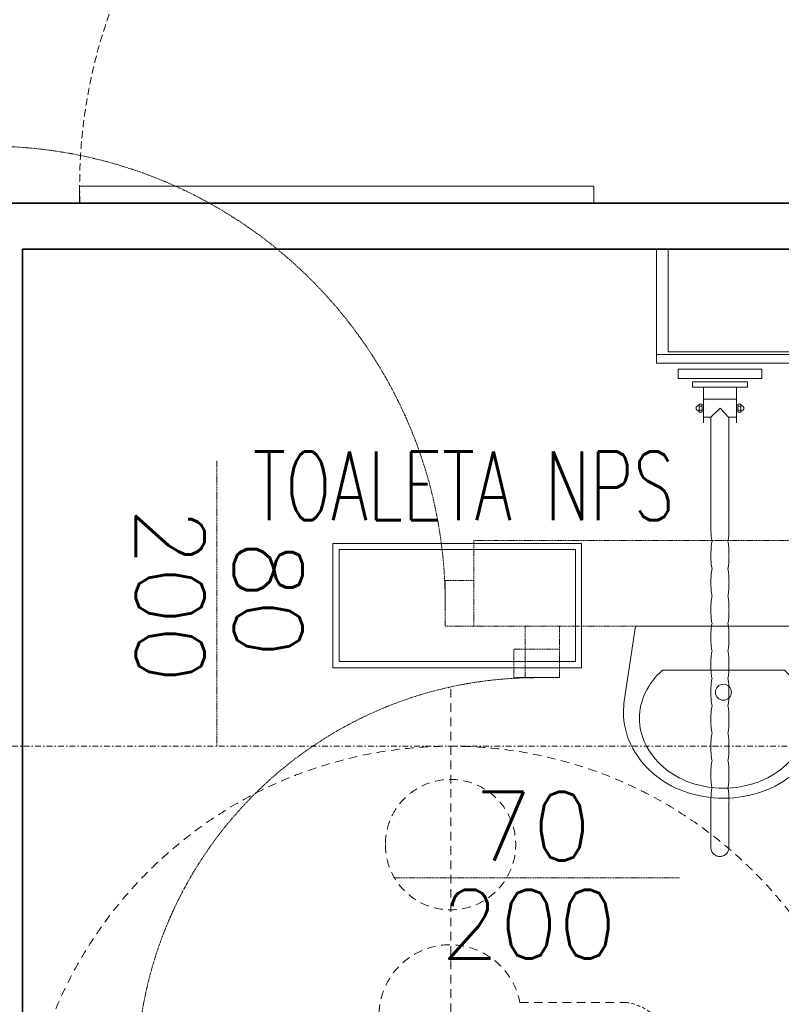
# Model space of a CAD drawing. Header units: millimetres. Extents: x -1893473 to 942156, y -568027 to 942944.
# Tile 143 of 256: x 149912 to 151245, y -497846 to -496123. Entities that reach past the tile are written whole.
import ezdxf
from ezdxf.enums import TextEntityAlignment as Align

# ---------------------------------------------------------------- set-up
doc = ezdxf.new("R2010")
doc.units = ezdxf.units.MM
doc.header["$LTSCALE"] = 0.2
for name, pattern in [('216-500', [2.5, 1.5, -1]), ('HIDDEN', [9.525, 6.35, -3.175]), ('HIDDEN2', [4.7625, 3.175, -1.5875]), ('STRICHPUNKTX2', [2, 1, -0.5, 0, -0.5])]:
    doc.linetypes.add(name, pattern=pattern)
doc.layers.get('0').update_dxf_attribs({"lineweight": 0})
for name, color, linetype, lineweight in [('!! 0_Opis_pom', 9, 'Continuous', 13), ('!! 1_OPIS POM NOWE', 140, 'Continuous', 5), ('!! 2  nowe sciany - remont', 2, 'Continuous', 35), ('!! 2 ZABUDOWA GK-MDF', 54, 'Continuous', 13), ('!! 2_Drzwi - nowe remont', 33, 'Continuous', 9), ('!! 2_wypos-sanitarne', 240, 'Continuous', 9), ('P-Opis nadproża', 150, 'Continuous', 9)]:
    doc.layers.add(name, color=color, linetype=linetype, lineweight=lineweight)
doc.layers.add('!! 2_WYBURZENIA DO REMONTU', color=7, linetype='Continuous', lineweight=0, true_color=0x4d4d4d, plot=False)
doc.layers.add('Powierzchnia', color=140, linetype='Continuous', lineweight=5, plot=False)
doc.styles.add('ARCHETYP', font='romans.shx', dxfattribs={"height": 15})
doc.styles.add('ARIAL', font='tahoma.ttf')
doc.styles.add('TXT', font='simplex.shx')

# ---------------------------------------------------------------- blocks, each defined once
blk = doc.blocks.new('A$C578D6593')
for p, q in [((-26.36, 0), (-29.16, 18.76)), ((17.64, 0), (20.43, 18.76)), ((-19.63, 11), (10.9, 11)), ((-26.36, 0), (17.64, 0))]:
    blk.add_line(p, q)
blk.add_circle((-4.36, 16.5), 2)
for centre, radius, start, end in [((-4.36, 14), 29, 90, 109.6071), ((-4.36, 14), 29, 70.3929, 90), ((-5.67, 17.67), 25.11, 109.6071, 130.6955), ((-4.36, 15.5), 25, 90, 109.6071), ((-4.36, 15.5), 25, 70.3929, 90), ((-3.06, 17.67), 25.11, 49.3045, 70.3929), ((-5.67, 19.17), 21.11, 109.6071, 130.6955), ((-3.06, 19.17), 21.11, 49.3045, 70.3929), ((-7.68, 20), 22.03, 130.6955, 154.2825), ((-7.68, 21.5), 18.03, 130.6955, 154.2825), ((-1.05, 21.5), 18.03, 25.7175, 49.3045), ((-1.05, 20), 22.03, 25.7175, 49.3045), ((-10.79, 21.5), 18.58, 154.2825, 180), ((2.06, 21.5), 18.58, 0, 25.7175), ((-10.79, 23), 14.58, 154.2825, 180), ((2.06, 23), 14.58, 0, 25.7175), ((-10.79, 23), 14.58, 180, 205.7175), ((2.06, 23), 14.58, 334.2825, 0), ((-10.79, 21.5), 18.58, 180, 188.4794), ((2.06, 21.5), 18.58, 351.5206, 0), ((-7.68, 24.5), 18.03, 205.7175, 228.4823), ((-1.05, 24.5), 18.03, 311.5177, 334.2825)]:
    blk.add_arc(centre, radius, start, end)
blk = doc.blocks.new('5rtfgvb')
for p, q in [((131001.4, 14775.22), (131016.01, 14776.47)), ((131016.01, 14776.47), (131016.15, 14774.82)), ((131001.54, 14773.58), (131001.4, 14775.22)), ((131016.15, 14774.82), (131001.54, 14773.58)), ((131004.11, 14773.22), (131013.67, 14774.03)), ((131004.2, 14772.26), (131004.11, 14773.22)), ((131013.75, 14773.08), (131004.2, 14772.26)), ((131013.67, 14774.03), (131013.75, 14773.08)), ((131006.11, 14772.42), (131006.64, 14766.21)), ((131011.84, 14772.91), (131012.37, 14766.7)), ((131006.31, 14770.35), (131012.02, 14770.84)), ((131012.84, 14770.05), (131012.36, 14770.01)), ((131012.36, 14770.01), (131012.48, 14768.58)), ((131012.87, 14769.71), (131012.4, 14769.67)), ((131012.96, 14768.62), (131012.84, 14770.05)), ((131012.87, 14769.86), (131012.87, 14769.86)), ((131012.87, 14769.86), (131012.93, 14769.86)), ((131012.93, 14769.86), (131012.98, 14769.85)), ((131012.98, 14769.85), (131013.03, 14769.85)), ((131013.03, 14769.85), (131013.08, 14769.83)), ((131013.08, 14769.83), (131013.13, 14769.81)), ((131013.13, 14769.81), (131013.17, 14769.79)), ((131013.17, 14769.79), (131013.21, 14769.76)), ((131013.21, 14769.76), (131013.25, 14769.73)), ((131013.25, 14769.73), (131013.29, 14769.7)), ((131013.29, 14769.7), (131013.32, 14769.66)), ((131013.32, 14769.66), (131013.35, 14769.62)), ((131013.35, 14769.62), (131013.38, 14769.58)), ((131013.38, 14769.58), (131013.4, 14769.53)), ((131013.4, 14769.53), (131013.42, 14769.48)), ((131005.14, 14768.83), (131005.13, 14768.78)), ((131005.13, 14768.78), (131005.13, 14768.72)), ((131005.13, 14768.72), (131005.13, 14768.67)), ((131005.13, 14768.67), (131005.14, 14768.62)), ((131005.15, 14768.88), (131005.14, 14768.83)), ((131005.14, 14768.62), (131005.15, 14768.57)), ((131005.17, 14768.92), (131005.15, 14768.88)), ((131005.15, 14768.57), (131005.17, 14768.52)), ((131005.2, 14768.97), (131005.17, 14768.92)), ((131005.17, 14768.52), (131005.19, 14768.47)), ((131005.19, 14768.47), (131005.22, 14768.43)), ((131005.22, 14769.01), (131005.2, 14768.97)), ((131005.25, 14769.05), (131005.22, 14769.01)), ((131005.22, 14768.43), (131005.25, 14768.39)), ((131005.29, 14769.09), (131005.25, 14769.05)), ((131005.25, 14768.39), (131005.28, 14768.35)), ((131005.28, 14768.35), (131005.32, 14768.32)), ((131005.32, 14769.12), (131005.29, 14769.09)), ((131005.36, 14769.15), (131005.32, 14769.12)), ((131005.32, 14768.32), (131005.35, 14768.29)), ((131005.35, 14768.29), (131005.4, 14768.26)), ((131005.41, 14769.18), (131005.36, 14769.15)), ((131005.4, 14768.26), (131005.44, 14768.24)), ((131005.45, 14769.2), (131005.41, 14769.18)), ((131005.44, 14768.24), (131005.49, 14768.22)), ((131005.5, 14769.22), (131005.45, 14769.2)), ((131005.49, 14768.22), (131005.54, 14768.21)), ((131005.55, 14769.23), (131005.5, 14769.22)), ((131005.54, 14768.21), (131005.59, 14768.2)), ((131005.61, 14769.24), (131005.55, 14769.23)), ((131005.59, 14768.2), (131005.64, 14768.19)), ((131006.09, 14769.47), (131005.61, 14769.43)), ((131005.61, 14769.43), (131005.73, 14768)), ((131005.61, 14769.24), (131005.61, 14769.24)), ((131005.64, 14769.09), (131006.1, 14769.13)), ((131005.7, 14768.34), (131006.17, 14768.38)), ((131005.73, 14768), (131006.21, 14768.04)), ((131006.21, 14768.04), (131006.09, 14769.47)), ((131009.29, 14769.02), (131007.84, 14767.3)), ((131010.99, 14767.55), (131009.29, 14769.02)), ((131012.93, 14768.96), (131012.46, 14768.92)), ((131012.48, 14768.58), (131012.96, 14768.62)), ((131013.07, 14768.84), (131013.02, 14768.82)), ((131013.11, 14768.85), (131013.07, 14768.84)), ((131013.16, 14768.87), (131013.11, 14768.85)), ((131013.2, 14768.9), (131013.16, 14768.87)), ((131013.25, 14768.93), (131013.2, 14768.9)), ((131013.28, 14768.96), (131013.25, 14768.93)), ((131013.32, 14769), (131013.28, 14768.96)), ((131013.35, 14769.04), (131013.32, 14769)), ((131013.37, 14769.08), (131013.35, 14769.04)), ((131013.4, 14769.13), (131013.37, 14769.08)), ((131013.41, 14769.17), (131013.4, 14769.13)), ((131013.43, 14769.22), (131013.41, 14769.17)), ((131013.42, 14769.48), (131013.43, 14769.43)), ((131013.43, 14769.43), (131013.44, 14769.38)), ((131013.44, 14769.27), (131013.43, 14769.22)), ((131013.44, 14769.38), (131013.44, 14769.33)), ((131013.44, 14769.33), (131013.44, 14769.27)), ((131006.58, 14767.2), (131007.83, 14767.31)), ((131007.83, 14767.3), (131009.5, 14747.85)), ((131012.66, 14748.01), (131010.99, 14767.55)), ((131011.01, 14767.58), (131012.29, 14767.69)), ((131009.49, 14748.05), (131009.49, 14748.05)), ((131009.49, 14748.05), (131009.5, 14747.9)), ((131009.5, 14747.9), (131009.51, 14747.75)), ((131009.51, 14747.75), (131009.53, 14747.6)), ((131009.53, 14747.6), (131009.54, 14747.45)), ((131009.54, 14747.45), (131009.56, 14747.31)), ((131009.56, 14747.31), (131009.57, 14747.16)), ((131009.57, 14747.16), (131009.59, 14747.01)), ((131012.63, 14748.32), (131012.63, 14748.32)), ((131012.63, 14748.32), (131012.64, 14748.17)), ((131012.64, 14748.17), (131012.66, 14748.02)), ((131012.66, 14748.02), (131012.67, 14747.87)), ((131012.67, 14747.87), (131012.68, 14747.72)), ((131012.68, 14747.72), (131012.69, 14747.57)), ((131012.69, 14747.57), (131012.7, 14747.42)), ((131012.7, 14747.42), (131012.7, 14747.28)), ((131012.7, 14747.28), (131012.71, 14747.13)), ((131012.71, 14747.13), (131012.71, 14746.98)), ((131009.59, 14747.01), (131009.61, 14746.86)), ((131009.61, 14746.86), (131009.63, 14746.71)), ((131009.63, 14746.71), (131009.66, 14746.57)), ((131009.66, 14746.57), (131009.69, 14746.42)), ((131009.69, 14746.42), (131009.72, 14746.27)), ((131009.72, 14746.27), (131009.75, 14746.12)), ((131009.75, 14746.12), (131009.79, 14745.98)), ((131009.79, 14745.98), (131009.83, 14745.83)), ((131009.83, 14745.83), (131009.88, 14745.69)), ((131009.86, 14745.53), (131009.84, 14745.38)), ((131009.88, 14745.69), (131009.86, 14745.53)), ((131012.66, 14746.07), (131012.64, 14745.92)), ((131012.64, 14745.92), (131012.69, 14745.77)), ((131012.68, 14746.22), (131012.66, 14746.07)), ((131012.69, 14746.38), (131012.68, 14746.22)), ((131012.7, 14746.53), (131012.69, 14746.38)), ((131012.69, 14745.77), (131012.73, 14745.63)), ((131012.71, 14746.68), (131012.7, 14746.53)), ((131012.71, 14746.98), (131012.71, 14746.83)), ((131012.71, 14746.83), (131012.71, 14746.68)), ((131012.73, 14745.63), (131012.77, 14745.48)), ((131012.77, 14745.48), (131012.81, 14745.33)), ((131009.82, 14745.08), (131009.81, 14744.92)), ((131009.81, 14744.92), (131009.81, 14744.77)), ((131009.81, 14744.77), (131009.81, 14744.62)), ((131009.81, 14744.62), (131009.81, 14744.47)), ((131009.81, 14744.47), (131009.82, 14744.32)), ((131009.83, 14745.23), (131009.82, 14745.08)), ((131009.82, 14744.32), (131009.83, 14744.17)), ((131009.84, 14745.38), (131009.83, 14745.23)), ((131009.83, 14744.17), (131009.84, 14744.02)), ((131009.84, 14744.02), (131009.85, 14743.87)), ((131009.85, 14743.87), (131009.86, 14743.72)), ((131009.86, 14743.72), (131009.87, 14743.57)), ((131012.81, 14745.33), (131012.84, 14745.18)), ((131012.84, 14745.18), (131012.87, 14745.03)), ((131012.87, 14745.03), (131012.89, 14744.88)), ((131012.89, 14744.88), (131012.91, 14744.73)), ((131012.91, 14744.73), (131012.93, 14744.58)), ((131012.93, 14744.58), (131012.95, 14744.43)), ((131012.95, 14744.43), (131012.97, 14744.28)), ((131012.97, 14744.28), (131012.99, 14744.13)), ((131012.99, 14744.13), (131013, 14743.98)), ((131013, 14743.98), (131013.01, 14743.83)), ((131013.01, 14743.83), (131013.03, 14743.68)), ((131009.87, 14743.57), (131009.88, 14743.42)), ((131009.88, 14743.42), (131009.89, 14743.27)), ((131009.89, 14743.27), (131009.91, 14743.12)), ((131009.91, 14743.12), (131009.92, 14742.98)), ((131009.92, 14742.98), (131009.93, 14742.83)), ((131009.93, 14742.83), (131009.95, 14742.68)), ((131009.95, 14742.68), (131009.96, 14742.53)), ((131009.96, 14742.53), (131009.98, 14742.38)), ((131009.98, 14742.38), (131010, 14742.23)), ((131010, 14742.23), (131010.02, 14742.08)), ((131010.02, 14742.08), (131010.04, 14741.94)), ((131013.03, 14743.68), (131013.04, 14743.53)), ((131013.04, 14743.53), (131013.05, 14743.38)), ((131013.05, 14743.38), (131013.07, 14743.23)), ((131013.07, 14743.23), (131013.08, 14743.08)), ((131013.08, 14743.08), (131013.09, 14742.93)), ((131013.09, 14742.93), (131013.1, 14742.78)), ((131013.1, 14742.78), (131013.11, 14742.64)), ((131013.11, 14742.64), (131013.11, 14742.49)), ((131013.11, 14742.49), (131013.12, 14742.34)), ((131013.12, 14742.34), (131013.12, 14742.19)), ((131013.12, 14742.19), (131013.12, 14742.04)), ((131013.12, 14742.04), (131013.12, 14741.89)), ((131010.04, 14741.94), (131010.07, 14741.79)), ((131010.07, 14741.79), (131010.1, 14741.64)), ((131010.1, 14741.64), (131010.13, 14741.49)), ((131010.13, 14741.49), (131010.16, 14741.35)), ((131010.16, 14741.35), (131010.2, 14741.2)), ((131010.2, 14741.2), (131010.24, 14741.06)), ((131010.23, 14740.29), (131010.22, 14740.14)), ((131010.24, 14740.44), (131010.23, 14740.29)), ((131010.24, 14741.06), (131010.29, 14740.91)), ((131010.25, 14740.6), (131010.24, 14740.44)), ((131010.27, 14740.75), (131010.25, 14740.6)), ((131010.29, 14740.91), (131010.27, 14740.75)), ((131013.07, 14741.29), (131013.05, 14741.14)), ((131013.05, 14741.14), (131013.1, 14740.99)), ((131013.09, 14741.44), (131013.07, 14741.29)), ((131013.1, 14741.59), (131013.09, 14741.44)), ((131013.11, 14741.74), (131013.1, 14741.59)), ((131013.1, 14740.99), (131013.14, 14740.84)), ((131013.12, 14741.89), (131013.11, 14741.74)), ((131013.14, 14740.84), (131013.18, 14740.69)), ((131013.18, 14740.69), (131013.21, 14740.55)), ((131013.21, 14740.55), (131013.25, 14740.4)), ((131013.25, 14740.4), (131013.27, 14740.25)), ((131013.27, 14740.25), (131013.3, 14740.1)), ((131010.22, 14740.14), (131010.22, 14739.99)), ((131010.22, 14739.99), (131010.22, 14739.84)), ((131010.22, 14739.84), (131010.22, 14739.69)), ((131010.22, 14739.69), (131010.23, 14739.54)), ((131010.23, 14739.54), (131010.24, 14739.4)), ((131010.24, 14739.4), (131010.24, 14739.25)), ((131010.24, 14739.25), (131010.25, 14739.1)), ((131010.25, 14739.1), (131010.27, 14738.95)), ((131010.27, 14738.95), (131010.28, 14738.81)), ((131010.28, 14738.81), (131010.29, 14738.66)), ((131010.29, 14738.66), (131010.3, 14738.51)), ((131013.3, 14740.1), (131013.32, 14739.95)), ((131013.32, 14739.95), (131013.34, 14739.8)), ((131013.34, 14739.8), (131013.36, 14739.65)), ((131013.36, 14739.65), (131013.38, 14739.5)), ((131013.38, 14739.5), (131013.39, 14739.35)), ((131013.39, 14739.35), (131013.41, 14739.2)), ((131013.41, 14739.2), (131013.42, 14739.05)), ((131013.42, 14739.05), (131013.44, 14738.9)), ((131013.44, 14738.9), (131013.45, 14738.75)), ((131013.45, 14738.75), (131013.45, 14738.6)), ((131013.45, 14738.6), (131013.46, 14738.46)), ((131010.3, 14738.51), (131010.31, 14738.36)), ((131010.31, 14738.36), (131010.33, 14738.21)), ((131010.33, 14738.21), (131010.34, 14738.06)), ((131010.34, 14738.06), (131010.36, 14737.91)), ((131010.36, 14737.91), (131010.37, 14737.76)), ((131010.37, 14737.76), (131010.39, 14737.61)), ((131010.39, 14737.61), (131010.41, 14737.46)), ((131010.41, 14737.46), (131010.43, 14737.31)), ((131010.43, 14737.31), (131010.45, 14737.16)), ((131010.45, 14737.16), (131010.48, 14737.01)), ((131010.48, 14737.01), (131010.5, 14736.86)), ((131010.5, 14736.86), (131010.54, 14736.71)), ((131013.46, 14738.46), (131013.46, 14738.31)), ((131013.46, 14738.31), (131013.47, 14738.16)), ((131013.47, 14738.16), (131013.48, 14738.01)), ((131013.48, 14738.01), (131013.49, 14737.86)), ((131013.49, 14737.86), (131013.49, 14737.72)), ((131013.49, 14737.72), (131013.5, 14737.57)), ((131013.5, 14737.57), (131013.51, 14737.42)), ((131013.51, 14736.82), (131013.5, 14736.68)), ((131013.51, 14737.42), (131013.51, 14737.27)), ((131013.51, 14737.27), (131013.51, 14737.12)), ((131013.51, 14737.12), (131013.51, 14736.97)), ((131013.51, 14736.97), (131013.51, 14736.82)), ((131010.54, 14736.71), (131010.57, 14736.56)), ((131010.57, 14736.56), (131010.61, 14736.42)), ((131010.61, 14736.42), (131010.65, 14736.27)), ((131010.64, 14735.54), (131010.63, 14735.39)), ((131010.63, 14735.39), (131010.63, 14735.24)), ((131010.63, 14735.24), (131010.63, 14735.08)), ((131010.63, 14735.08), (131010.63, 14734.93)), ((131010.65, 14735.69), (131010.64, 14735.54)), ((131010.65, 14736.27), (131010.7, 14736.12)), ((131010.66, 14735.83), (131010.65, 14735.69)), ((131010.68, 14735.98), (131010.66, 14735.83)), ((131010.7, 14736.12), (131010.68, 14735.98)), ((131013.48, 14736.53), (131013.46, 14736.38)), ((131013.46, 14736.38), (131013.51, 14736.23)), ((131013.5, 14736.68), (131013.48, 14736.53)), ((131013.51, 14736.23), (131013.55, 14736.08)), ((131013.55, 14736.08), (131013.59, 14735.93)), ((131013.59, 14735.93), (131013.62, 14735.78)), ((131013.62, 14735.78), (131013.65, 14735.64)), ((131013.65, 14735.64), (131013.68, 14735.49)), ((131013.68, 14735.49), (131013.71, 14735.34)), ((131013.71, 14735.34), (131013.73, 14735.19)), ((131013.73, 14735.19), (131013.75, 14735.04)), ((131010.63, 14734.93), (131010.64, 14734.78)), ((131010.64, 14734.78), (131010.64, 14734.63)), ((131010.64, 14734.63), (131010.65, 14734.48)), ((131010.65, 14734.48), (131010.66, 14734.32)), ((131010.66, 14734.32), (131010.67, 14734.17)), ((131010.67, 14734.17), (131010.69, 14734.02)), ((131010.69, 14734.02), (131010.7, 14733.87)), ((131010.7, 14733.87), (131010.71, 14733.72)), ((131010.71, 14733.72), (131010.72, 14733.57)), ((131010.72, 14733.57), (131010.74, 14733.43)), ((131010.74, 14733.43), (131010.75, 14733.28)), ((131013.75, 14735.04), (131013.77, 14734.89)), ((131013.77, 14734.89), (131013.79, 14734.74)), ((131013.79, 14734.74), (131013.8, 14734.59)), ((131013.8, 14734.59), (131013.82, 14734.44)), ((131013.82, 14734.44), (131013.83, 14734.29)), ((131013.83, 14734.29), (131013.84, 14734.14)), ((131013.84, 14734.14), (131013.86, 14733.99)), ((131013.86, 14733.99), (131013.87, 14733.84)), ((131013.87, 14733.84), (131013.88, 14733.69)), ((131013.88, 14733.69), (131013.89, 14733.54)), ((131013.89, 14733.54), (131013.9, 14733.39)), ((131013.9, 14733.39), (131013.91, 14733.24)), ((131010.75, 14733.28), (131010.76, 14733.13)), ((131010.76, 14733.13), (131010.78, 14732.98)), ((131010.78, 14732.98), (131010.8, 14732.83)), ((131010.8, 14732.83), (131010.81, 14732.69)), ((131010.81, 14732.69), (131010.83, 14732.54)), ((131010.83, 14732.54), (131010.86, 14732.39)), ((131010.86, 14732.39), (131010.88, 14732.24)), ((131010.88, 14732.24), (131010.91, 14732.09)), ((131010.91, 14732.09), (131010.94, 14731.95)), ((131010.94, 14731.95), (131010.97, 14731.8)), ((131010.97, 14731.8), (131011.01, 14731.66)), ((131011.01, 14731.66), (131011.05, 14731.51)), ((131013.88, 14731.74), (131013.86, 14731.59)), ((131013.9, 14731.88), (131013.88, 14731.74)), ((131013.92, 14732.03), (131013.9, 14731.88)), ((131013.91, 14733.24), (131013.92, 14733.09)), ((131013.92, 14733.09), (131013.93, 14732.94)), ((131013.93, 14732.18), (131013.92, 14732.03)), ((131013.93, 14732.94), (131013.93, 14732.78)), ((131013.93, 14732.78), (131013.94, 14732.63)), ((131013.94, 14732.48), (131013.93, 14732.33)), ((131013.93, 14732.33), (131013.93, 14732.18)), ((131013.94, 14732.63), (131013.94, 14732.48)), ((131011.04, 14730.76), (131011.03, 14730.61)), ((131011.03, 14730.61), (131011.03, 14730.46)), ((131011.03, 14730.46), (131011.03, 14730.31)), ((131011.03, 14730.31), (131011.03, 14730.16)), ((131011.03, 14730.16), (131011.04, 14730)), ((131011.05, 14730.91), (131011.04, 14730.76)), ((131011.04, 14730), (131011.05, 14729.85)), ((131011.05, 14731.51), (131011.1, 14731.37)), ((131011.06, 14731.06), (131011.05, 14730.91)), ((131011.08, 14731.22), (131011.06, 14731.06)), ((131011.1, 14731.37), (131011.08, 14731.22)), ((131013.86, 14731.59), (131013.91, 14731.45)), ((131013.91, 14731.45), (131013.95, 14731.3)), ((131013.95, 14731.3), (131013.99, 14731.15)), ((131013.99, 14731.15), (131014.03, 14731)), ((131014.03, 14731), (131014.06, 14730.85)), ((131014.06, 14730.85), (131014.09, 14730.71)), ((131014.09, 14730.71), (131014.11, 14730.56)), ((131014.11, 14730.56), (131014.13, 14730.41)), ((131014.13, 14730.41), (131014.15, 14730.26)), ((131014.15, 14730.26), (131014.17, 14730.11)), ((131014.17, 14730.11), (131014.19, 14729.96)), ((131014.19, 14729.96), (131014.2, 14729.81)), ((131011.05, 14729.85), (131011.05, 14729.7)), ((131011.05, 14729.7), (131011.06, 14729.55)), ((131011.06, 14729.55), (131011.08, 14729.4)), ((131011.08, 14729.4), (131011.09, 14729.25)), ((131011.09, 14729.25), (131011.1, 14729.1)), ((131011.1, 14729.1), (131011.11, 14728.95)), ((131011.11, 14728.95), (131011.13, 14728.8)), ((131011.13, 14728.8), (131011.14, 14728.65)), ((131011.14, 14728.65), (131011.15, 14728.5)), ((131011.15, 14728.5), (131011.17, 14728.36)), ((131011.17, 14728.36), (131011.18, 14728.21)), ((131011.18, 14728.21), (131011.2, 14728.06)), ((131014.2, 14729.81), (131014.22, 14729.66)), ((131014.22, 14729.66), (131014.23, 14729.51)), ((131014.23, 14729.51), (131014.25, 14729.36)), ((131014.25, 14729.36), (131014.26, 14729.21)), ((131014.26, 14729.21), (131014.27, 14729.06)), ((131014.27, 14729.06), (131014.28, 14728.91)), ((131014.28, 14728.91), (131014.3, 14728.76)), ((131014.3, 14728.76), (131014.31, 14728.61)), ((131014.31, 14728.61), (131014.32, 14728.47)), ((131014.32, 14728.47), (131014.33, 14728.32)), ((131014.33, 14728.32), (131014.33, 14728.17)), ((131011.2, 14728.06), (131011.22, 14727.91)), ((131011.22, 14727.91), (131011.24, 14727.76)), ((131011.24, 14727.76), (131011.26, 14727.61)), ((131011.26, 14727.61), (131011.29, 14727.46)), ((131011.29, 14727.46), (131011.32, 14727.31)), ((131011.32, 14727.31), (131011.35, 14727.17)), ((131011.35, 14727.17), (131011.38, 14727.02)), ((131011.38, 14727.02), (131011.42, 14726.87)), ((131011.42, 14726.87), (131011.46, 14726.73)), ((131011.46, 14726.73), (131011.51, 14726.58)), ((131011.51, 14726.58), (131011.49, 14726.43)), ((131014.29, 14726.96), (131014.27, 14726.81)), ((131014.27, 14726.81), (131014.32, 14726.66)), ((131014.31, 14727.11), (131014.29, 14726.96)), ((131014.32, 14727.26), (131014.31, 14727.11)), ((131014.33, 14727.41), (131014.32, 14727.26)), ((131014.32, 14726.66), (131014.36, 14726.51)), ((131014.33, 14728.17), (131014.34, 14728.02)), ((131014.34, 14727.57), (131014.33, 14727.41)), ((131014.34, 14728.02), (131014.34, 14727.87)), ((131014.34, 14727.87), (131014.34, 14727.72)), ((131014.34, 14727.72), (131014.34, 14727.57)), ((131014.36, 14726.51), (131014.4, 14726.37)), ((131011.45, 14725.97), (131011.44, 14725.82)), ((131011.44, 14725.82), (131011.44, 14725.67)), ((131011.44, 14725.67), (131011.44, 14725.52)), ((131011.44, 14725.52), (131011.44, 14725.37)), ((131011.44, 14725.37), (131011.45, 14725.23)), ((131011.46, 14726.12), (131011.45, 14725.97)), ((131011.45, 14725.23), (131011.45, 14725.08)), ((131011.45, 14725.08), (131011.46, 14724.93)), ((131011.47, 14726.27), (131011.46, 14726.12)), ((131011.46, 14724.93), (131011.47, 14724.78)), ((131011.49, 14726.43), (131011.47, 14726.27)), ((131011.47, 14724.78), (131011.48, 14724.63)), ((131014.4, 14726.37), (131014.44, 14726.22)), ((131014.44, 14726.22), (131014.47, 14726.07)), ((131014.47, 14726.07), (131014.5, 14725.92)), ((131014.5, 14725.92), (131014.52, 14725.78)), ((131014.52, 14725.78), (131014.54, 14725.63)), ((131014.54, 14725.63), (131014.56, 14725.48)), ((131014.56, 14725.48), (131014.58, 14725.33)), ((131014.58, 14725.33), (131014.6, 14725.18)), ((131014.6, 14725.18), (131014.61, 14725.03)), ((131014.61, 14725.03), (131014.63, 14724.88)), ((131014.63, 14724.88), (131014.64, 14724.73)), ((131014.64, 14724.73), (131014.65, 14724.59)), ((131011.48, 14724.63), (131011.5, 14724.49)), ((131011.5, 14724.49), (131011.51, 14724.34)), ((131011.51, 14724.34), (131011.52, 14724.19)), ((131011.52, 14724.19), (131011.53, 14724.04)), ((131011.53, 14724.04), (131011.55, 14723.89)), ((131011.55, 14723.89), (131011.56, 14723.74)), ((131011.56, 14723.74), (131011.57, 14723.59)), ((131011.57, 14723.59), (131011.59, 14723.44)), ((131011.59, 14723.44), (131011.61, 14723.28)), ((131011.61, 14723.28), (131011.63, 14723.13)), ((131011.63, 14723.13), (131011.65, 14722.98)), ((131014.65, 14724.59), (131014.67, 14724.44)), ((131014.67, 14724.44), (131014.68, 14724.29)), ((131014.68, 14724.29), (131014.69, 14724.14)), ((131014.69, 14724.14), (131014.7, 14723.99)), ((131014.7, 14723.99), (131014.72, 14723.84)), ((131014.72, 14723.84), (131014.73, 14723.69)), ((131014.73, 14723.69), (131014.74, 14723.54)), ((131014.74, 14723.54), (131014.74, 14723.39)), ((131014.74, 14723.39), (131014.75, 14723.24)), ((131014.75, 14723.24), (131014.75, 14723.09)), ((131014.75, 14723.09), (131014.75, 14722.93)), ((131011.65, 14722.98), (131011.67, 14722.83)), ((131011.67, 14722.83), (131011.7, 14722.68)), ((131011.7, 14722.68), (131011.72, 14722.53)), ((131011.72, 14722.53), (131011.76, 14722.38)), ((131011.76, 14722.38), (131011.79, 14722.23)), ((131011.79, 14722.23), (131011.83, 14722.08)), ((131011.83, 14722.08), (131011.87, 14721.94)), ((131011.87, 14721.34), (131011.86, 14721.18)), ((131011.87, 14721.94), (131011.92, 14721.79)), ((131011.88, 14721.49), (131011.87, 14721.34)), ((131011.9, 14721.64), (131011.88, 14721.49)), ((131011.92, 14721.79), (131011.9, 14721.64)), ((131014.7, 14722.18), (131014.68, 14722.02)), ((131014.68, 14722.02), (131014.73, 14721.88)), ((131014.72, 14722.33), (131014.7, 14722.18)), ((131014.73, 14722.48), (131014.72, 14722.33)), ((131014.74, 14722.63), (131014.73, 14722.48)), ((131014.73, 14721.88), (131014.77, 14721.73)), ((131014.75, 14722.78), (131014.74, 14722.63)), ((131014.75, 14722.93), (131014.75, 14722.78)), ((131014.77, 14721.73), (131014.81, 14721.58)), ((131014.81, 14721.58), (131014.84, 14721.44)), ((131014.84, 14721.44), (131014.88, 14721.29)), ((131014.88, 14721.29), (131014.9, 14721.14)), ((131011.86, 14721.18), (131011.85, 14721.04)), ((131011.85, 14721.04), (131011.85, 14720.89)), ((131011.85, 14720.89), (131011.85, 14720.74)), ((131011.85, 14720.74), (131011.85, 14720.59)), ((131011.85, 14720.59), (131011.86, 14720.44)), ((131011.86, 14720.44), (131011.86, 14720.29)), ((131011.86, 14720.29), (131011.87, 14720.14)), ((131011.87, 14720.14), (131011.88, 14719.99)), ((131011.88, 14719.99), (131011.89, 14719.84)), ((131011.89, 14719.84), (131011.91, 14719.69)), ((131011.91, 14719.69), (131011.92, 14719.55)), ((131014.9, 14721.14), (131014.93, 14720.99)), ((131014.93, 14720.99), (131014.95, 14720.84)), ((131014.95, 14720.84), (131014.97, 14720.7)), ((131014.97, 14720.7), (131014.99, 14720.55)), ((131014.99, 14720.55), (131015.01, 14720.4)), ((131015.01, 14720.4), (131015.02, 14720.25)), ((131015.02, 14720.25), (131015.04, 14720.1)), ((131015.04, 14720.1), (131015.05, 14719.95)), ((131015.05, 14719.95), (131015.06, 14719.8)), ((131015.06, 14719.8), (131015.08, 14719.65)), ((131015.08, 14719.65), (131015.09, 14719.5)), ((131011.92, 14719.55), (131011.93, 14719.4)), ((131011.93, 14719.4), (131011.94, 14719.25)), ((131011.94, 14719.25), (131011.96, 14719.1)), ((131011.96, 14719.1), (131011.97, 14718.95)), ((131011.97, 14718.95), (131011.98, 14718.8)), ((131011.98, 14718.8), (131012, 14718.65)), ((131012, 14718.65), (131012.02, 14718.5)), ((131012.02, 14718.5), (131012.04, 14718.35)), ((131012.04, 14718.35), (131012.06, 14718.2)), ((131012.06, 14718.2), (131012.08, 14718.05)), ((131012.08, 14718.05), (131012.11, 14717.9)), ((131012.11, 14717.9), (131012.13, 14717.75)), ((131015.09, 14719.5), (131015.1, 14719.35)), ((131015.1, 14719.35), (131015.11, 14719.2)), ((131015.11, 14719.2), (131015.12, 14719.06)), ((131015.12, 14719.06), (131015.14, 14718.91)), ((131015.14, 14718.91), (131015.14, 14718.76)), ((131015.14, 14718.76), (131015.15, 14718.61)), ((131015.15, 14717.86), (131015.14, 14717.71)), ((131015.15, 14718.61), (131015.16, 14718.46)), ((131015.16, 14718.01), (131015.15, 14717.86)), ((131015.16, 14718.46), (131015.16, 14718.31)), ((131015.16, 14718.31), (131015.16, 14718.16)), ((131015.16, 14718.16), (131015.16, 14718.01)), ((131012.13, 14717.75), (131012.16, 14717.6)), ((131012.16, 14717.6), (131012.2, 14717.46)), ((131012.2, 14717.46), (131012.24, 14717.31)), ((131012.24, 14717.31), (131012.28, 14717.16)), ((131012.27, 14716.41), (131012.26, 14716.26)), ((131012.26, 14716.26), (131012.26, 14716.11)), ((131012.28, 14716.56), (131012.27, 14716.41)), ((131012.28, 14717.16), (131012.33, 14717.01)), ((131012.29, 14716.71), (131012.28, 14716.56)), ((131012.31, 14716.86), (131012.29, 14716.71)), ((131012.33, 14717.01), (131012.31, 14716.86)), ((131015.11, 14717.41), (131015.09, 14717.25)), ((131015.09, 14717.25), (131015.14, 14717.11)), ((131015.13, 14717.56), (131015.11, 14717.41)), ((131015.14, 14717.71), (131015.13, 14717.56)), ((131015.14, 14717.11), (131015.18, 14716.96)), ((131015.18, 14716.96), (131015.22, 14716.82)), ((131015.22, 14716.82), (131015.25, 14716.67)), ((131015.25, 14716.67), (131015.28, 14716.53)), ((131015.28, 14716.53), (131015.31, 14716.38)), ((131015.31, 14716.38), (131015.34, 14716.23)), ((131015.34, 14716.23), (131015.36, 14716.08)), ((131012.26, 14716.11), (131012.26, 14715.96)), ((131012.26, 14715.96), (131012.26, 14715.81)), ((131012.26, 14715.81), (131012.27, 14715.66)), ((131012.27, 14715.66), (131012.27, 14715.51)), ((131012.27, 14715.51), (131012.28, 14715.36)), ((131012.28, 14715.36), (131012.29, 14715.21)), ((131012.29, 14715.21), (131012.3, 14715.06)), ((131012.3, 14715.06), (131012.31, 14714.91)), ((131012.31, 14714.91), (131012.33, 14714.76)), ((131012.33, 14714.76), (131012.34, 14714.61)), ((131012.34, 14714.61), (131012.35, 14714.46)), ((131012.35, 14714.46), (131012.37, 14714.32)), ((131015.36, 14716.08), (131015.38, 14715.93)), ((131015.38, 14715.93), (131015.4, 14715.78)), ((131015.4, 14715.78), (131015.42, 14715.63)), ((131015.42, 14715.63), (131015.43, 14715.48)), ((131015.43, 14715.48), (131015.45, 14715.33)), ((131015.45, 14715.33), (131015.46, 14715.18)), ((131015.46, 14715.18), (131015.47, 14715.03)), ((131015.47, 14715.03), (131015.48, 14714.88)), ((131015.48, 14714.88), (131015.5, 14714.73)), ((131015.5, 14714.73), (131015.51, 14714.59)), ((131015.51, 14714.59), (131015.52, 14714.44)), ((131015.52, 14714.44), (131015.53, 14714.29)), ((131012.37, 14714.32), (131012.38, 14714.17)), ((131012.38, 14714.17), (131012.39, 14714.02)), ((131012.39, 14714.02), (131012.41, 14713.87)), ((131012.41, 14713.87), (131012.43, 14713.72)), ((131012.43, 14713.72), (131012.44, 14713.57)), ((131012.44, 14713.57), (131012.46, 14713.42)), ((131012.46, 14713.42), (131012.49, 14713.28)), ((131012.49, 14713.28), (131012.51, 14713.13)), ((131012.51, 14713.13), (131012.54, 14712.98)), ((131012.54, 14712.98), (131012.57, 14712.83)), ((131012.57, 14712.83), (131012.61, 14712.69)), ((131012.61, 14712.69), (131012.65, 14712.54)), ((131015.54, 14712.79), (131015.52, 14712.64)), ((131015.53, 14714.29), (131015.54, 14714.14)), ((131015.54, 14714.14), (131015.55, 14713.99)), ((131015.55, 14712.94), (131015.54, 14712.79)), ((131015.55, 14713.99), (131015.56, 14713.84)), ((131015.56, 14713.1), (131015.55, 14712.94)), ((131015.56, 14713.84), (131015.56, 14713.69)), ((131015.56, 14713.69), (131015.57, 14713.54)), ((131015.57, 14713.39), (131015.56, 14713.25)), ((131015.56, 14713.25), (131015.56, 14713.1)), ((131015.57, 14713.54), (131015.57, 14713.39)), ((131012.65, 14712.54), (131012.69, 14712.4)), ((131012.68, 14711.79), (131012.67, 14711.64)), ((131012.67, 14711.64), (131012.67, 14711.49)), ((131012.67, 14711.49), (131012.67, 14711.34)), ((131012.67, 14711.34), (131012.67, 14711.19)), ((131012.67, 14711.19), (131012.67, 14711.04)), ((131012.67, 14711.04), (131012.67, 14710.89)), ((131012.7, 14711.95), (131012.68, 14711.79)), ((131012.69, 14712.4), (131012.73, 14712.25)), ((131012.71, 14712.1), (131012.7, 14711.95)), ((131012.73, 14712.25), (131012.71, 14712.1)), ((131015.52, 14712.64), (131015.5, 14712.49)), ((131015.5, 14712.49), (131015.54, 14712.35)), ((131015.54, 14712.35), (131015.59, 14712.2)), ((131015.59, 14712.2), (131015.62, 14712.05)), ((131015.62, 14712.05), (131015.66, 14711.9)), ((131015.66, 14711.9), (131015.69, 14711.75)), ((131015.69, 14711.75), (131015.72, 14711.61)), ((131015.72, 14711.61), (131015.74, 14711.46)), ((131015.74, 14711.46), (131015.77, 14711.31)), ((131015.77, 14711.31), (131015.79, 14711.16)), ((131015.79, 14711.16), (131015.81, 14711.01)), ((131015.81, 14711.01), (131015.82, 14710.86)), ((131012.67, 14710.89), (131012.68, 14710.74)), ((131012.68, 14710.74), (131012.69, 14710.59)), ((131012.69, 14710.59), (131012.7, 14710.44)), ((131012.7, 14710.44), (131012.71, 14710.29)), ((131012.71, 14710.29), (131012.72, 14710.14)), ((131012.72, 14710.14), (131012.74, 14709.99)), ((131012.74, 14709.99), (131012.75, 14709.84)), ((131012.75, 14709.84), (131012.76, 14709.69)), ((131012.76, 14709.69), (131012.77, 14709.55)), ((131012.77, 14709.55), (131012.79, 14709.4)), ((131012.79, 14709.4), (131012.8, 14709.25)), ((131012.8, 14709.25), (131012.82, 14709.1)), ((131015.82, 14710.86), (131015.84, 14710.71)), ((131015.84, 14710.71), (131015.85, 14710.56)), ((131015.85, 14710.56), (131015.87, 14710.41)), ((131015.87, 14710.41), (131015.88, 14710.26)), ((131015.88, 14710.26), (131015.89, 14710.11)), ((131015.89, 14710.11), (131015.91, 14709.96)), ((131015.91, 14709.96), (131015.92, 14709.81)), ((131015.92, 14709.81), (131015.93, 14709.66)), ((131015.93, 14709.66), (131015.94, 14709.51)), ((131015.94, 14709.51), (131015.95, 14709.36)), ((131015.95, 14709.36), (131015.96, 14709.21)), ((131012.82, 14709.1), (131012.83, 14708.95)), ((131012.83, 14708.95), (131012.85, 14708.8)), ((131012.85, 14708.8), (131012.87, 14708.65)), ((131012.87, 14708.65), (131012.9, 14708.5)), ((131012.9, 14708.5), (131012.92, 14708.36)), ((131012.92, 14708.36), (131012.95, 14708.21)), ((131012.95, 14708.21), (131012.98, 14708.06)), ((131012.98, 14708.06), (131013.02, 14707.91)), ((131013.02, 14707.91), (131013.05, 14707.76)), ((131013.05, 14707.76), (131013.1, 14707.62)), ((131013.1, 14707.62), (131013.14, 14707.47)), ((131015.93, 14707.85), (131015.91, 14707.7)), ((131015.91, 14707.7), (131015.95, 14707.56)), ((131015.94, 14708), (131015.93, 14707.85)), ((131015.96, 14708.16), (131015.94, 14708)), ((131015.95, 14707.56), (131016, 14707.41)), ((131015.96, 14709.21), (131015.97, 14709.06)), ((131015.97, 14708.31), (131015.96, 14708.16)), ((131015.97, 14709.06), (131015.97, 14708.91)), ((131015.97, 14708.91), (131015.97, 14708.76)), ((131015.97, 14708.76), (131015.98, 14708.61)), ((131015.98, 14708.61), (131015.97, 14708.46)), ((131015.97, 14708.46), (131015.97, 14708.31)), ((131013.08, 14706.71), (131013.07, 14706.56)), ((131013.07, 14706.56), (131013.07, 14706.41)), ((131013.07, 14706.41), (131013.08, 14706.26)), ((131013.09, 14707.02), (131013.08, 14706.87)), ((131013.08, 14706.87), (131013.08, 14706.71)), ((131013.08, 14706.26), (131013.08, 14706.11)), ((131013.08, 14706.11), (131013.09, 14705.96)), ((131013.11, 14707.17), (131013.09, 14707.02)), ((131013.09, 14705.96), (131013.1, 14705.81)), ((131013.1, 14705.81), (131013.11, 14705.66)), ((131013.12, 14707.32), (131013.11, 14707.17)), ((131013.14, 14707.47), (131013.12, 14707.32)), ((131016, 14707.41), (131016.03, 14707.27)), ((131016.03, 14707.27), (131016.07, 14707.12)), ((131016.07, 14707.12), (131016.1, 14706.97)), ((131016.1, 14706.97), (131016.13, 14706.83)), ((131016.13, 14706.83), (131016.15, 14706.68)), ((131016.15, 14706.68), (131016.18, 14706.53)), ((131016.18, 14706.53), (131016.2, 14706.38)), ((131016.2, 14706.38), (131016.22, 14706.23)), ((131016.22, 14706.23), (131016.23, 14706.08)), ((131016.23, 14706.08), (131016.25, 14705.93)), ((131016.25, 14705.93), (131016.26, 14705.78)), ((131016.26, 14705.78), (131016.28, 14705.63)), ((131013.11, 14705.66), (131013.12, 14705.52)), ((131013.12, 14705.52), (131013.13, 14705.37)), ((131013.13, 14705.37), (131013.14, 14705.22)), ((131013.14, 14705.22), (131013.16, 14705.07)), ((131013.16, 14705.07), (131013.17, 14704.92)), ((131013.17, 14704.92), (131013.18, 14704.77)), ((131013.18, 14704.77), (131013.2, 14704.62)), ((131013.2, 14704.62), (131013.21, 14704.47)), ((131013.21, 14704.47), (131013.23, 14704.32)), ((131013.23, 14704.32), (131013.24, 14704.18)), ((131013.24, 14704.18), (131013.26, 14704.03)), ((131016.28, 14705.63), (131016.29, 14705.48)), ((131016.29, 14705.48), (131016.3, 14705.34)), ((131016.3, 14705.34), (131016.31, 14705.19)), ((131016.31, 14705.19), (131016.33, 14705.04)), ((131016.33, 14705.04), (131016.34, 14704.89)), ((131016.34, 14704.89), (131016.35, 14704.74)), ((131016.35, 14704.74), (131016.36, 14704.59)), ((131016.36, 14704.59), (131016.37, 14704.44)), ((131016.37, 14704.44), (131016.38, 14704.29)), ((131016.38, 14704.29), (131016.38, 14704.14)), ((131016.38, 14704.14), (131016.38, 14703.99)), ((131013.26, 14704.03), (131013.28, 14703.88)), ((131013.28, 14703.88), (131013.3, 14703.73)), ((131013.3, 14703.73), (131013.33, 14703.58)), ((131013.33, 14703.58), (131013.36, 14703.44)), ((131013.36, 14703.44), (131013.39, 14703.29)), ((131013.39, 14703.29), (131013.42, 14703.14)), ((131013.42, 14703.14), (131013.46, 14702.99)), ((131013.46, 14702.99), (131013.51, 14702.85)), ((131013.51, 14702.4), (131013.5, 14702.25)), ((131013.51, 14702.85), (131013.55, 14702.7)), ((131013.53, 14702.55), (131013.51, 14702.4)), ((131013.55, 14702.7), (131013.53, 14702.55)), ((131016.34, 14703.09), (131016.31, 14702.94)), ((131016.31, 14702.94), (131016.36, 14702.79)), ((131016.35, 14703.24), (131016.34, 14703.09)), ((131016.37, 14703.39), (131016.35, 14703.24)), ((131016.36, 14702.79), (131016.4, 14702.64)), ((131016.38, 14703.69), (131016.37, 14703.54)), ((131016.37, 14703.54), (131016.37, 14703.39)), ((131016.38, 14703.99), (131016.38, 14703.84)), ((131016.38, 14703.84), (131016.38, 14703.69)), ((131016.4, 14702.64), (131016.44, 14702.49)), ((131016.44, 14702.49), (131016.48, 14702.35)), ((131016.48, 14702.35), (131016.51, 14702.2)), ((131013.49, 14701.94), (131013.48, 14701.79)), ((131013.48, 14701.79), (131013.48, 14701.64)), ((131013.48, 14701.64), (131013.49, 14701.49)), ((131013.5, 14702.25), (131013.49, 14702.09)), ((131013.49, 14702.09), (131013.49, 14701.94)), ((131013.49, 14701.49), (131013.49, 14701.34)), ((131013.49, 14701.34), (131013.5, 14701.19)), ((131013.5, 14701.19), (131013.51, 14701.04)), ((131013.51, 14701.04), (131013.52, 14700.89)), ((131013.52, 14700.89), (131013.53, 14700.74)), ((131013.53, 14700.74), (131013.54, 14700.59)), ((131016.51, 14702.2), (131016.54, 14702.05)), ((131016.54, 14702.05), (131016.56, 14701.9)), ((131016.56, 14701.9), (131016.58, 14701.75)), ((131016.58, 14701.75), (131016.61, 14701.6)), ((131016.61, 14701.6), (131016.62, 14701.45)), ((131016.62, 14701.45), (131016.64, 14701.3)), ((131016.64, 14701.3), (131016.66, 14701.15)), ((131016.66, 14701.15), (131016.67, 14701)), ((131016.67, 14701), (131016.69, 14700.84)), ((131016.69, 14700.84), (131016.7, 14700.69)), ((131016.7, 14700.7), (131017.39, 14692.56)), ((131013.54, 14700.59), (131013.55, 14700.44)), ((131014.27, 14692.13), (131013.55, 14700.41)), ((131014.31, 14691.98), (131014.27, 14692.13)), ((131017.36, 14692.08), (131017.32, 14691.93)), ((131017.39, 14692.23), (131017.36, 14692.08)), ((131017.39, 14692.56), (131017.39, 14692.56)), ((131017.39, 14692.56), (131017.4, 14692.39)), ((131017.4, 14692.39), (131017.39, 14692.23)), ((131014.35, 14691.83), (131014.31, 14691.98)), ((131014.42, 14691.7), (131014.35, 14691.83)), ((131014.49, 14691.57), (131014.42, 14691.7)), ((131014.58, 14691.44), (131014.49, 14691.57)), ((131014.67, 14691.33), (131014.58, 14691.44)), ((131014.78, 14691.23), (131014.67, 14691.33)), ((131014.9, 14691.14), (131014.78, 14691.23)), ((131015.02, 14691.06), (131014.9, 14691.14)), ((131015.15, 14691), (131015.02, 14691.06)), ((131015.29, 14690.94), (131015.15, 14691)), ((131015.44, 14690.9), (131015.29, 14690.94)), ((131015.6, 14690.88), (131015.44, 14690.9)), ((131015.75, 14690.87), (131015.6, 14690.88)), ((131015.92, 14690.87), (131015.75, 14690.87)), ((131016.08, 14690.89), (131015.92, 14690.87)), ((131016.24, 14690.92), (131016.08, 14690.89)), ((131016.39, 14690.97), (131016.24, 14690.92)), ((131016.53, 14691.04), (131016.39, 14690.97)), ((131016.67, 14691.11), (131016.53, 14691.04)), ((131016.79, 14691.2), (131016.67, 14691.11)), ((131016.91, 14691.3), (131016.79, 14691.2)), ((131017.02, 14691.4), (131016.91, 14691.3)), ((131017.11, 14691.52), (131017.02, 14691.4)), ((131017.19, 14691.65), (131017.11, 14691.52)), ((131017.26, 14691.78), (131017.19, 14691.65)), ((131017.32, 14691.93), (131017.26, 14691.78))]:
    blk.add_line(p, q)
blk = doc.blocks.new('gvb')
at = {"linetype": 'STRICHPUNKTX2', "ltscale": 5}
for p, q in [((130664.97, 14667.75), (130664.97, 14497.75)), ((130814.97, 14667.75), (130814.97, 14497.75)), ((130654.97, 14657.75), (130824.97, 14657.75)), ((130654.97, 14507.75), (130824.97, 14507.75))]:
    blk.add_line(p, q, dxfattribs=at)
at = {"linetype": '216-500', "ltscale": 5}
for p, q in [((130739.97, 14667.75), (130739.97, 14497.75)), ((130654.97, 14582.75), (130824.97, 14582.75)), ((130705.62, 14537.29), (130705.62, 14578.9))]:
    blk.add_line(p, q, dxfattribs=at)
for points in [[(130727.92, 14612.92), (130709.37, 14612.92)], [(130727.92, 14578.9), (130752.56, 14578.9), (130752.56, 14611.05)], [(130701.49, 14604.79), (130701.49, 14603.03), (130727.92, 14603.03)], [(130727.92, 14603.03), (130727.92, 14588.79)], [(130727.92, 14588.79), (130701.75, 14588.8)], [(130727.92, 14588.79), (130713.68, 14588.79)], [(130705.62, 14578.9), (130737.03, 14578.9)]]:
    blk.add_lwpolyline(points, dxfattribs=at)
blk.add_lwpolyline([(130701.75, 14588.8, 0.400619), (130695.72, 14582.06), (130695.72, 14529.31)], format="xyb", dxfattribs=at)
at = {"linetype": '216-500', "ltscale": 2}
blk.add_lwpolyline([(130713.68, 14588.79), (130713.68, 14588.79)], dxfattribs=at)
at = {"linetype": '216-500', "ltscale": 5}
for centre, radius in [((130739.97, 14582.75), 75), ((130740.04, 14640.53), 11.41), ((130753.4, 14560.11), 30.82), ((130753.4, 14560.11), 29.13)]:
    blk.add_circle(centre, radius, dxfattribs=at)
for centre, radius, start, end in [((130740.13, 14610.57), 12.44, 2.2135, 169.0878), ((130696.81, 14538.09), 8.85, 262.981, 5.2099)]:
    blk.add_arc(centre, radius, start, end, dxfattribs=at)
at = {"linetype": '216-500', "ltscale": 2}
blk.add_arc((130710.53, 14603.91), 9.09, 97.3287, 185.5564, dxfattribs=at)
blk = doc.blocks.new('drzwi giszet')
blk.add_lwpolyline([(68617.39, -194499.27), (68617.39, -194409.27), (68620.39, -194409.27), (68620.39, -194499.27)], close=True)
blk.add_lwpolyline([(68572.43, -194476.09), (68572.43, -194526.09)])
at = {"linetype": 'HIDDEN'}
blk.add_arc((68617.39, -194499.27), 90, 88.0898, 180, dxfattribs=at)
blk = doc.blocks.new('A$C2EB40A8D')
at = {"layer": '!! 0_Opis_pom', "ltscale": 0.7}
for points in [[(-13207.68379, -2855.12902), (-12772.48379, -2855.12902), (-12772.48379, -2637.52902), (-13207.68379, -2637.52902)], [(-13196.80379, -2844.24902), (-12783.36379, -2844.24902), (-12783.36379, -2648.40902), (-13196.80379, -2648.40902)]]:
    blk.add_lwpolyline(points, close=True, dxfattribs=at)
at = {"layer": '!! 2  nowe sciany - remont'}
for points in [[(-11551.12989, -2042.48623), (-13831.12989, -2042.48603)], [(-11551.12989, -2122.48623), (-13751.12989, -2122.48623)], [(-13751.12989, -4492.48603), (-13751.12989, -2122.48623)]]:
    blk.add_lwpolyline(points, dxfattribs=at)
at = {"layer": '!! 2 ZABUDOWA GK-MDF'}
for points in [[(-11551.12989, -2322.48623), (-12641.12989, -2322.48623), (-12641.12989, -2122.48623)], [(-11551.12989, -2302.48623), (-12621.12989, -2302.48623), (-12621.12989, -2122.48623)]]:
    blk.add_lwpolyline(points, dxfattribs=at)
at = {"layer": '!! 2_WYBURZENIA DO REMONTU', "linetype": 'HIDDEN2', "ltscale": 3}
for points in [[(-13411.12989, -2992.48603), (-13411.12989, -2492.48603)], [(-11551.12989, -2632.48603), (-12961.12989, -2632.48603)], [(-12961.12989, -2782.48603), (-12961.12989, -2632.48603)], [(-11551.12989, -2782.48603), (-12961.12989, -2782.48603)], [(-12871.12989, -2872.48603), (-12871.12989, -2782.48603)], [(-12811.12989, -2872.48603), (-12811.12989, -2782.48603)], [(-12811.12989, -2872.48603), (-12871.12989, -2872.48603)], [(-12601.12989, -3222.48603), (-13101.12989, -3222.48603)], [(-12601.12989, -3222.48603), (-13101.12989, -3222.48603)]]:
    blk.add_lwpolyline(points, dxfattribs=at)
for points in [[(-13011.12989, -2782.48603), (-12961.12989, -2782.48603), (-12961.12989, -2702.48603), (-13011.12989, -2702.48603)], [(-12811.12989, -2872.48603), (-12811.12989, -2822.48603), (-12891.12989, -2822.48603), (-12891.12989, -2872.48603)]]:
    blk.add_lwpolyline(points, close=True, dxfattribs=at)
for centre, radius, start, end in [((-13811.12989, -2742.48603), 800, 0.00000004, 90.00000004), ((-12851.12989, -3572.48603), 700, 90.00000004, 180.00000004)]:
    blk.add_arc(centre, radius, start, end, dxfattribs=at)
at = {"layer": 'Powierzchnia'}
for points in [[(-15081.12989, -3143.51903), (-13851.12989, -3143.51241), (-13831.12989, -2042.48603), (-11551.12988, -2042.48603), (-11551.12988, 937.51397), (-15081.12989, 937.51397)], [(-13751.12989, -4492.47941), (-11551.12989, -4492.47941), (-11551.12989, -2307.08795), (-12641.12989, -2307.08795), (-12641.12989, -2122.48623), (-13751.12989, -2122.48623)]]:
    blk.add_lwpolyline(points, close=True, dxfattribs=at)
at = {"layer": '!! 2_Drzwi - nowe remont', "xscale": -10, "yscale": 10, "zscale": 10, "rotation": 90}
blk.add_blockref('drzwi giszet', (-1957743.78464, 684161.41038), dxfattribs=at)
at = {"layer": '!! 2_WYBURZENIA DO REMONTU', "linetype": 'HIDDEN2', "ltscale": 3, "xscale": 7, "yscale": 7, "zscale": 7, "rotation": 180}
blk.add_blockref('A$C578D6593', (-12554.62743, -2782.48603), dxfattribs=at)
at = {"layer": '!! 2_wypos-sanitarne', "xscale": 10, "yscale": 10, "zscale": 10, "rotation": 355.1187031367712}
blk.add_blockref('5rtfgvb', (-1330438.67354, -38077.53679), dxfattribs=at)
at = {"layer": '!! 2_wypos-sanitarne', "xscale": -10, "yscale": 10, "zscale": 10}
blk.add_blockref('gvb', (1294398.5558, -149569.93448), dxfattribs=at)
at = {"layer": '!! 0_Opis_pom', "ltscale": 0.7, "style": 'TXT', "width": 0.7}
blk.add_text('TOALETA NPS', height=120, dxfattribs=at).set_placement((-12978.93246, -2597.06589), align=Align.CENTER)
at = {"layer": '!! 0_Opis_pom', "ltscale": 0.7, "style": 'ARIAL'}
for tag, p in [('B1,21', (-891.77727, 31796.97458)), ('A1,16', (-13651.31084, 31587.95236)), ('B1,19', (-5798.61305, 31587.22944)), ('B1/17', (-9701.43347, 31565.05244)), ('1,23', (10805.41388, 31565.05244)), ('1,22', (4526.58954, 31507.65132)), ('A1,1', (-16866.13618, 31459.3792)), ('B1,18', (-7791.62894, 31330.08444)), ('B1,20', (-2961.4347, 31167.05787)), ('A1,6', (-19287.17717, 30923.71998)), ('B1,1', (14135.63445, 30913.92963)), ('B1,3', (17346.74696, 30023.81022)), ('B1,4', (29817.71501, 29157.67457)), ('A1,5', (-23454.5385, 28820.77901)), ('A1,2', (-17502.57721, 28602.57524)), ('B1,2D', (2616.16402, 28559.52261)), ('A1,15', (-13651.31084, 28261.46046)), ('B1,4', (29883.58177, 28158.35876)), ('B1,2B', (18801.54781, 27650.12382)), ('B1,2A', (13086.7373, 27376.04393)), ('A1,3', (-16846.27912, 25980.40356)), ('B1,8', (9089.53994, 25356.27639)), ('B1,6', (31915.87888, 23754.79829)), ('A1,4', (-24010.17576, 23559.17399)), ('B1,14', (-11621.32288, 23261.44183)), ('B1,13', (-3080.55208, 22924.09997)), ('B1,5', (29245.49088, 22896.69268)), ('B1,10', (3982.60923, 22874.21277)), ('B1,9', (5634.43488, 22623.92098)), ('B1,2C', (13327.26639, 22378.5328)), ('B1,7', (16398.41175, 22348.28836)), ('B1,11', (5553.20442, 20939.83877)), ('B1,12', (3693.27174, 20628.72148)), ('C1,3', (5969.08376, 16336.01084)), ('C1,2', (11955.93711, 11671.55655)), ('C1,1', (15659.17205, 11415.94196)), ('C1,4', (5140.00888, 9205.5831)), ('C1,5', (5680.4486, 6154.54995)), ('C1,10', (16327.05085, 6080.66085)), ('C1,9', (16526.57171, 3173.45283)), ('C1,6', (6367.37903, 2771.84181)), ('D0,18', (-1981.87701, -110.73158)), ('D0,7', (-13531.42299, -1159.67649)), ('C1,7', (7275.77161, -1303.00991)), ('D0,17', (2064.87671, -1345.69113)), ('D0,3', (-9324.21674, -1442.63631)), ('D0,6', (-17529.61851, -1957.37463)), ('D0,10', (-21369.4432, -2140.60378)), ('D,09', (-12990.08379, -2746.32902)), ('D0,2', (-5516.19514, -3101.87722)), ('D0,16', (2266.73061, -3284.15369)), ('D0,8', (-14357.79539, -3567.69719)), ('D0,5', (-10461.54478, -3629.26575)), ('D0,4', (-8396.53404, -4353.7937)), ('D0,15', (1974.41895, -5205.84774)), ('D0,1', (-5633.49598, -5662.48534)), ('D0,11', (-23334.09291, -6045.78706)), ('D0,12', (-22436.85763, -9302.9678)), ('D0,13', (-22436.85763, -11581.16526)), ('D0,14', (-13645.94445, -11884.57769))]:
    blk.add_attdef(tag, text='', height=119.68, dxfattribs=at).set_placement(p, align=Align.MIDDLE_CENTER)
at = {"layer": '!! 1_OPIS POM NOWE', "style": 'ARIAL'}
for tag, p in [('C1.7A', (7769.3756, 685.765)), ('C1.7C', (7655.80151, -2045.04756)), ('C1.8B', (10935.93068, -2107.41983)), ('C1.8A', (13897.39715, -2120.69016)), ('C1.7B', (8274.43201, -3270.18959)), ('E1.2', (16701.02923, -5331.07351)), ('E1.5E', (21974.23379, -5463.99012)), ('E1.5D', (24989.27391, -5785.36474)), ('E1.1', (8357.81567, -5851.01076)), ('E1.5C', (25222.53959, -6394.64172)), ('E1.5B', (27694.70831, -7009.86571)), ('E1.6', (5279.46063, -8141.28746)), ('E1.5A', (25547.9555, -8495.18994)), ('E1.5G', (23977.19473, -9792.46695)), ('E1.5F', (22414.7084, -9822.66389)), ('E1,4', (13935.69867, -10458.20073)), ('E1.5L', (28030.8296, -11267.7725)), ('E1.3', (5639.18862, -11994.01941)), ('E1.5H', (23988.49716, -12231.38049)), ('E1.5K', (27714.73934, -12977.98364)), ('E1.5I', (22290.68736, -13989.9049)), ('E1.5J', (27095.71534, -16088.17469))]:
    blk.add_attdef(tag, text='', height=119.68, dxfattribs=at).set_placement(p, align=Align.MIDDLE_CENTER)
at = {"layer": '!! 2_WYBURZENIA DO REMONTU', "linetype": 'HIDDEN2', "ltscale": 3, "style": 'ARCHETYP'}
for s, rotation, p in [('200', 269.99999996, (-13552.60126, -2574.44527)), ('80', 269.99999996, (-13381.12989, -2632.25795)), ('70', 359.99999996, (-12961.35797, -3192.48603)), ('70', 359.99999996, (-12961.35797, -3192.48603)), ('200', 359.99999996, (-13019.17065, -3363.9574)), ('200', 359.99999996, (-13019.17065, -3363.9574))]:
    blk.add_text(s, height=120, rotation=rotation, dxfattribs=at).set_placement(p)

msp = doc.modelspace()

# ---------------------------------------------------------------- block references
at = {"layer": 'P-Opis nadproża', "color": 4}
msp.add_blockref('A$C2EB40A8D', (163667.94092, -494401.63474), dxfattribs=at)

doc.saveas('drawing.dxf')
